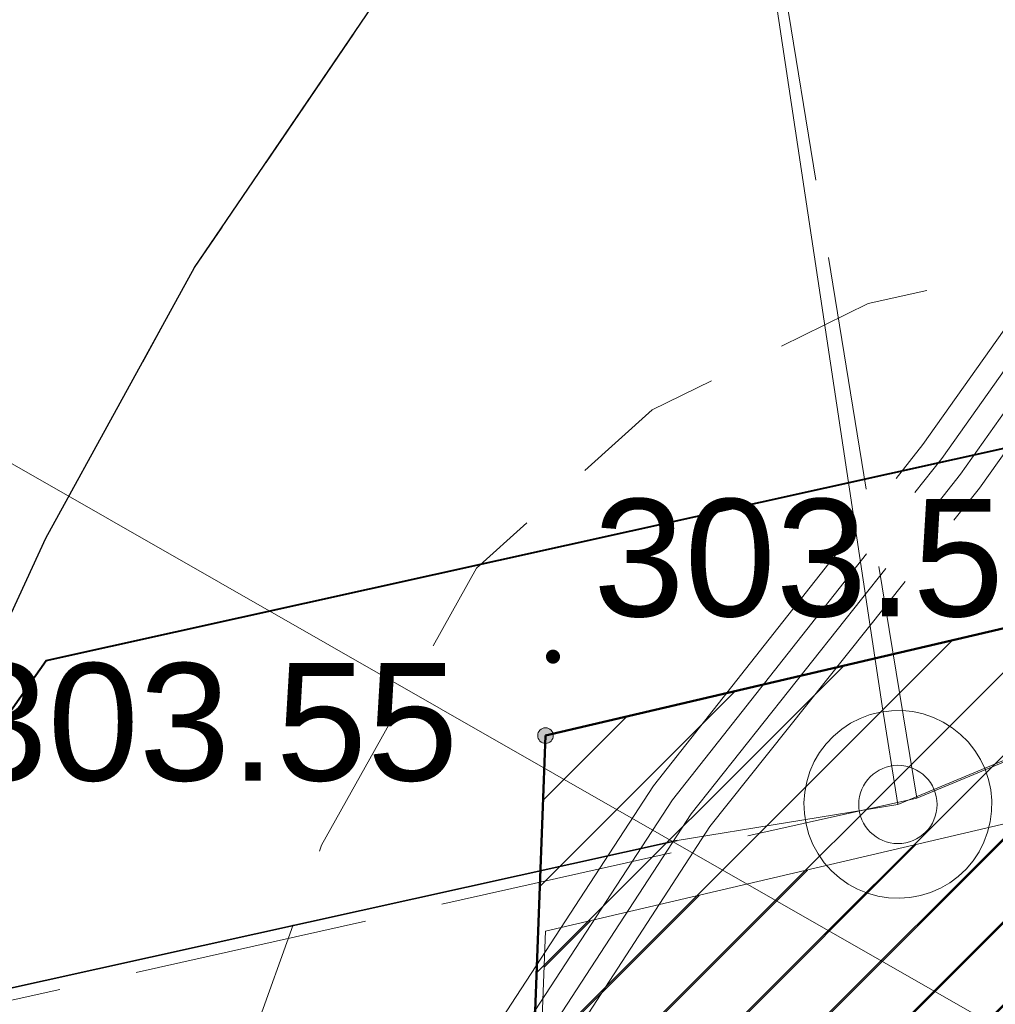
# Model space of a CAD drawing. Header units: metres. Extents: x 6567444 to 13135881, y 5574237 to 11149086.
# Tile 52 of 191: x 6567827 to 6567833, y 5574546 to 5574552. Entities that reach past the tile are written whole.
import ezdxf

# ---------------------------------------------------------------- set-up
doc = ezdxf.new("R2010")
doc.units = ezdxf.units.M
for name, pattern in [('Kropki przerywana 1', [250, 150, -100]), ('L_0_03', [1, 0.5, -0.5]), ('L_0_04', [1.5, 1, -0.5]), ('L_0_06', [2, 1.5, -0.5]), ('L_2_50', [2.5, 2, -0.5])]:
    doc.linetypes.add(name, pattern=pattern)
for name, color, linetype, lineweight in [('EGB_DzialkaEwidencyjna', 7, 'Continuous', 18), ('EGB_Klasouzytek', 92, 'Continuous', 18), ('EGB_KonturUzytkuGruntowego', 92, 'Continuous', 18), ('EGB_PunktGraniczny', 7, 'Continuous', 18), ('GES_InneUrzadzeniaTowarzyszace', 7, 'Continuous', 18), ('GES_InneUrzadzeniaTowarzyszace_P', 7, 'Continuous', 18), ('GES_PrzewodElektroenergetyczny_Projektowany', 7, 'Continuous', 18), ('GES_PrzewodKanalizacyjny', 36, 'Continuous', 18), ('GES_PrzewodKanalizacyjny_Projektowany', 7, 'Continuous', 18), ('GES_UrzadzeniaTowarzyszczaceLiniowe', 7, 'Continuous', 18), ('MP_LINIE_REGULAC', 135, 'Continuous', 40), ('OT_Komunikacja', 7, 'Continuous', 18), ('OTRN', 7, 'Continuous', 13), ('OTRS', 7, 'Continuous', 13), ('OTRS_O', 7, 'Continuous', 20), ('Z_GRANICE SPRAWDZONE', 100, 'Continuous', 30)]:
    doc.layers.add(name, color=color, linetype=linetype, lineweight=lineweight)
for name, color, linetype in [('FORMA - Arch 01 - 820-G Rysunki Obrazki', 7, 'Continuous'), ('FORMA - Arch 01 - PZT 0 ZAKRES OPRACOWANIA', 7, 'Continuous'), ('FORMA - Arch 01 - PZT 1 Strefy', 7, 'Continuous'), ('OTRN_O', 7, 'Continuous')]:
    doc.layers.add(name, color=color, linetype=linetype)
doc.styles.add('BDOT', font='arial.ttf', dxfattribs={"width": 0.9})
doc.linetypes.add('MPNLZ', pattern='A,6,-2,[35,msgB.shx,S=0.016,R=0,X=-1,Y=0],6', length=14)
pattern_1 = [(45, (0, 0), (-0.265165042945, 0.265165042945), [])]

# ---------------------------------------------------------------- blocks, each defined once
blk = doc.blocks.new('L_0_02_2')
at = {"color": 0}
blk.add_point((0, 0), dxfattribs=at)
blk = doc.blocks.new('L_0_02_1')
at = {"color": 0}
blk.add_point((0, 0), dxfattribs=at)
blk = doc.blocks.new('EGPG_N')
at = {"linetype": 'Continuous', "lineweight": 13}
blk.add_hatch(color=0, dxfattribs=at).paths.add_polyline_path([(0, -0.1, 1), (0, 0.1, 1)])
at = {"color": 0, "linetype": 'Continuous', "lineweight": 13}
blk.add_circle((0, 0), 0.1, dxfattribs=at)
blk = doc.blocks.new('SUPK_K')
at = {"color": 0, "linetype": 'Continuous', "lineweight": 18}
blk.add_circle((0, 0), 0.5, dxfattribs=at)
blk = doc.blocks.new('OTRN')
at = {"layer": 'OTRN', "color": 0, "const_width": 0.09}
blk.add_lwpolyline([(-0.045, 0, 1), (0.045, 0, 1)], format="xyb", close=True, dxfattribs=at)
at = {"layer": 'OTRN_O', "color": 0, "style": 'BDOT'}
blk.add_attdef('RZEDNA', (0.514, 0.515), '', height=1.5, dxfattribs=at)
blk = doc.blocks.new('OTRS')
at = {"layer": 'OTRS', "color": 0, "lineweight": -3, "const_width": 0.09}
blk.add_lwpolyline([(-0.045, 0, 1), (0.045, 0, 1)], format="xyb", close=True, dxfattribs=at)
at = {"layer": 'OTRS_O', "color": 0, "style": 'BDOT'}
blk.add_attdef('RZEDNA', (0.514, 0.515), '', height=1.5, dxfattribs=at)
blk = doc.blocks.new('_MDCP')
at = {"layer": 'EGB_DzialkaEwidencyjna', "linetype": 'CONTINUOUS', "lineweight": 18}
for p, q in [((6567849.51, 5574552.26), (6567921.55, 5574569.11)), ((6567921.55, 5574569.11), (6567946.41, 5574443.1)), ((6567830.11, 5574547.72), (6567849.51, 5574552.26)), ((6567829, 5574518.49), (6567830.11, 5574547.72)), ((6567851.37, 5574441.53), (6567829, 5574518.49)), ((6567946.41, 5574443.1), (6567945.87, 5574426.93)), ((6567857.95, 5574413.39), (6567851.37, 5574441.53)), ((6567945.87, 5574426.93), (6567941.78, 5574411.28)), ((6567864.17, 5574367.81), (6567857.95, 5574413.39)), ((6567941.78, 5574411.28), (6567926.87, 5574389.48)), ((6567926.87, 5574389.48), (6567903.73, 5574376.76)), ((6567903.73, 5574376.76), (6567864.17, 5574367.81))]:
    blk.add_line(p, q, dxfattribs=at)
at = {"layer": 'EGB_DzialkaEwidencyjna', "linetype": 'Continuous', "lineweight": 18}
for p, q in [((6567849.2666, 5574552.203), (6567830.3534, 5574547.777)), ((6567830.1005, 5574547.4702), (6567829.0095, 5574518.7398))]:
    blk.add_line(p, q, dxfattribs=at)
at = {"layer": 'EGB_Klasouzytek', "lineweight": 18}
blk.add_lwpolyline([(6567903.73, 5574376.76), (6567864.17, 5574367.81), (6567857.95, 5574413.39), (6567851.37, 5574441.53), (6567829, 5574518.49), (6567830.11, 5574547.72), (6567849.51, 5574552.26), (6567921.55, 5574569.11), (6567946.41, 5574443.1), (6567945.87, 5574426.93), (6567941.78, 5574411.28), (6567926.87, 5574389.48)], close=True, dxfattribs=at)
blk.add_lwpolyline([(6567843.2878, 5574339.7375), (6567840.22, 5574379.37), (6567837.97, 5574408.39), (6567824.54, 5574464.39), (6567815.07, 5574503.11), (6567813.39, 5574510.85), (6567812.91, 5574512.76), (6567809.64, 5574533.63), (6567810.66, 5574545.93), (6567811.96, 5574548.85), (6567814.7, 5574549.3), (6567819.81, 5574551.02), (6567841.64, 5574556.2), (6567848.19, 5574557.83), (6567849.51, 5574552.26), (6567830.11, 5574547.72), (6567829, 5574518.49), (6567851.37, 5574441.53), (6567857.95, 5574413.39), (6567862.49, 5574380.1), (6567864.17, 5574367.81), (6567869.98, 5574345.11), (6567862.17, 5574342.99), (6567862.1406, 5574342.1966)], dxfattribs=at)
at = {"layer": 'EGB_KonturUzytkuGruntowego', "linetype": 'L_0_03', "lineweight": 18, "flags": 128}
blk.add_lwpolyline([(6567864.17, 5574367.81), (6567862.49, 5574380.1), (6567857.95, 5574413.39), (6567851.37, 5574441.53), (6567829, 5574518.49), (6567830.11, 5574547.72), (6567849.51, 5574552.26), (6567921.55, 5574569.11), (6567946.41, 5574443.1), (6567945.87, 5574426.93), (6567941.78, 5574411.28), (6567926.87, 5574389.48), (6567903.73, 5574376.76)], close=True, dxfattribs=at)
at = {"layer": 'EGB_KonturUzytkuGruntowego', "linetype": 'L_0_03', "lineweight": 18}
blk.add_lwpolyline([(6567843.2878, 5574339.7375), (6567840.22, 5574379.37), (6567837.97, 5574408.39), (6567824.54, 5574464.39), (6567815.07, 5574503.11), (6567813.39, 5574510.85), (6567812.91, 5574512.76), (6567809.64, 5574533.63), (6567810.66, 5574545.93), (6567811.96, 5574548.85), (6567814.7, 5574549.3), (6567819.81, 5574551.02), (6567841.64, 5574556.2), (6567848.19, 5574557.83), (6567849.51, 5574552.26), (6567830.11, 5574547.72), (6567829, 5574518.49), (6567851.37, 5574441.53), (6567857.95, 5574413.39), (6567862.49, 5574380.1), (6567864.17, 5574367.81), (6567869.98, 5574345.11), (6567862.17, 5574342.99), (6567862.1406, 5574342.1966)], dxfattribs=at)
at = {"layer": 'EGB_PunktGraniczny'}
blk.add_point((6567830.11, 5574547.72), dxfattribs=at)
at = {"layer": 'GES_InneUrzadzeniaTowarzyszace', "color": 36, "linetype": 'Continuous', "lineweight": 18, "flags": 128}
blk.add_lwpolyline([(6567832.2992, 5574546.6834), (6567832.2316, 5574546.6942), (6567832.1656, 5574546.7127), (6567832.1022, 5574546.7385), (6567832.0421, 5574546.7714), (6567831.9862, 5574546.811), (6567831.9351, 5574546.8567), (6567831.8896, 5574546.9079), (6567831.8502, 5574546.9639), (6567831.8175, 5574547.0241), (6567831.7918, 5574547.0876), (6567831.7735, 5574547.1536), (6567831.7629, 5574547.2213), (6567831.7601, 5574547.2898), (6567831.7651, 5574547.3581), (6567831.7778, 5574547.4254), (6567831.7982, 5574547.4908), (6567831.8258, 5574547.5535), (6567831.8604, 5574547.6126), (6567831.9016, 5574547.6674), (6567831.9487, 5574547.7171), (6567832.0012, 5574547.7611), (6567832.0583, 5574547.7989), (6567832.1194, 5574547.8299), (6567832.1836, 5574547.8538), (6567832.2501, 5574547.8701), (6567832.3181, 5574547.8788), (6567832.3866, 5574547.8797), (6567832.4547, 5574547.8728), (6567832.5217, 5574547.8581), (6567832.5865, 5574547.8359), (6567832.6483, 5574547.8065), (6567832.7064, 5574547.7702), (6567832.76, 5574547.7275), (6567832.8084, 5574547.679), (6567832.8509, 5574547.6253), (6567832.887, 5574547.5671), (6567832.9163, 5574547.5051), (6567832.9383, 5574547.4402), (6567832.9527, 5574547.3733), (6567832.9595, 5574547.3051), (6567832.9584, 5574547.2366), (6567832.9495, 5574547.1687), (6567832.9329, 5574547.1022), (6567832.9089, 5574547.0381), (6567832.8777, 5574546.9771), (6567832.8398, 5574546.92), (6567832.7956, 5574546.8677), (6567832.7457, 5574546.8207), (6567832.6908, 5574546.7797), (6567832.6316, 5574546.7453), (6567832.5688, 5574546.7178), (6567832.5034, 5574546.6977), (6567832.436, 5574546.6851), (6567832.3677, 5574546.6804)], close=True, dxfattribs=at)
at = {"layer": 'GES_PrzewodElektroenergetyczny_Projektowany', "color": 1, "linetype": 'L_2_50', "lineweight": 18}
for points in [[(6567831.72, 5574502.84), (6567830.92, 5574506.11), (6567829.85, 5574510.82), (6567828.36, 5574518.08), (6567827.81, 5574522.92), (6567827.53, 5574530.32), (6567827.19, 5574535.47), (6567827.29, 5574541.46), (6567831.04, 5574547.22), (6567832.76, 5574549.39), (6567839.3, 5574558.64), (6567836.51, 5574574.32), (6567833.95, 5574575.55), (6567832.3676, 5574576.6844)], [(6567831.87, 5574502.87), (6567831.07, 5574506.14), (6567830, 5574510.85), (6567828.5, 5574518.11), (6567827.96, 5574522.93), (6567827.68, 5574530.33), (6567827.34, 5574535.47), (6567827.44, 5574541.42), (6567831.16, 5574547.14), (6567832.88, 5574549.3), (6567839.46, 5574558.6), (6567836.65, 5574574.42), (6567834.02, 5574575.68), (6567832.5673, 5574576.7219)], [(6567831.43, 5574502.77), (6567830.63, 5574506.04), (6567829.56, 5574510.76), (6567828.06, 5574518.04), (6567827.51, 5574522.9), (6567827.23, 5574530.3), (6567826.89, 5574535.46), (6567826.99, 5574541.55), (6567830.8, 5574547.4), (6567832.52, 5574549.58), (6567838.98, 5574558.71), (6567836.25, 5574574.12), (6567833.79, 5574575.29), (6567831.9556, 5574576.6069)], [(6567831.58, 5574502.8), (6567830.78, 5574506.07), (6567829.7, 5574510.79), (6567828.21, 5574518.06), (6567827.66, 5574522.91), (6567827.38, 5574530.31), (6567827.04, 5574535.46), (6567827.14, 5574541.51), (6567830.92, 5574547.31), (6567832.64, 5574549.49), (6567839.14, 5574558.67), (6567836.38, 5574574.22), (6567833.87, 5574575.42), (6567832.1598, 5574576.6453)]]:
    blk.add_lwpolyline(points, dxfattribs=at)
at = {"layer": 'GES_PrzewodKanalizacyjny', "color": 36, "linetype": 'Continuous', "lineweight": 18, "flags": 128}
for points in [[(6567832.359, 5574547.28), (6567832.26, 5574547.91), (6567829.58, 5574565.69), (6567829.44, 5574566.65)], [(6567854.51, 5574556.511), (6567832.359, 5574547.28)]]:
    blk.add_lwpolyline(points, dxfattribs=at)
at = {"layer": 'GES_PrzewodKanalizacyjny', "color": 36, "linetype": 'Continuous', "lineweight": 18}
blk.add_lwpolyline([(6567832.359, 5574547.28), (6567830.95, 5574547.05), (6567796.2379, 5574539.3574)], dxfattribs=at)
at = {"layer": 'GES_PrzewodKanalizacyjny_Projektowany', "color": 36, "linetype": 'L_0_06', "lineweight": 18}
for points in [[(6567796.2655, 5574539.236), (6567832.48, 5574547.32), (6567854.13, 5574556.3), (6567878.83, 5574561.85), (6567921.59, 5574572.26), (6567938.88, 5574580.92), (6567943.3367, 5574581.7834)], [(6567832.48, 5574547.32), (6567829.36, 5574566.46), (6567832.2611, 5574576.6643)]]:
    blk.add_lwpolyline(points, dxfattribs=at)
at = {"layer": 'GES_UrzadzeniaTowarzyszczaceLiniowe', "color": 7, "linetype": 'Continuous', "lineweight": 35}
blk.add_lwpolyline([(6567830.95, 5574547.05), (6567796.2379, 5574539.3574)], dxfattribs=at)
at = {"layer": 'MP_LINIE_REGULAC', "linetype": 'MPNLZ', "flags": 128}
blk.add_lwpolyline([(6567850.2034, 5574340.6395), (6567845.0136, 5574408.3491), (6567815.3139, 5574531.7145), (6567826.9213, 5574548.1997), (6567848.6677, 5574553.0245)], dxfattribs=at)
at = {"layer": 'OT_Komunikacja', "color": 7, "linetype": 'Continuous', "lineweight": 25, "flags": 128}
blk.add_lwpolyline([(6567824.25, 5574529.43), (6567824.08, 5574532.42), (6567824.01, 5574536.4), (6567824.25, 5574539.41), (6567825.44, 5574545.29), (6567826.09, 5574547.18), (6567826.92, 5574548.98), (6567827.87, 5574550.71), (6567829, 5574552.37), (6567830.23, 5574553.94), (6567831.64, 5574555.37), (6567833.15, 5574556.73), (6567834.74, 5574557.88), (6567836.48, 5574558.91), (6567838.28, 5574559.74), (6567840.14, 5574560.43), (6567842.08, 5574560.99), (6567847.84, 5574562.43), (6567850.42, 5574563.07), (6567851, 5574562.82), (6567857.08, 5574558.64), (6567878.36, 5574563.51)], dxfattribs=at)
at = {"layer": 'OT_Komunikacja', "color": 7, "linetype": 'L_0_04', "lineweight": 18, "flags": 128}
blk.add_lwpolyline([(6567947.515, 5574455.698), (6567948.396, 5574450.424), (6567948.648, 5574448.732), (6567948.975, 5574446.476), (6567949.265, 5574444.281), (6567949.478, 5574440.508), (6567949.478, 5574438.827), (6567949.548, 5574436.345), (6567949.466, 5574434.494), (6567949.331, 5574431.506), (6567949.013, 5574428.567), (6567948.397, 5574424.452), (6567947.845, 5574421.592), (6567946.958, 5574417.848), (6567946.194, 5574415.206), (6567944.955, 5574411.463), (6567944.22, 5574409.565), (6567943.335, 5574407.431), (6567941.896, 5574404.446), (6567940.723, 5574402.331), (6567939.781, 5574400.677), (6567938.516, 5574398.665), (6567936.744, 5574396.084), (6567934.465, 5574393.243), (6567932.327, 5574390.844), (6567928.971, 5574387.543), (6567926.7, 5574385.54), (6567925.032, 5574384.195), (6567923.337, 5574382.935), (6567920.797, 5574381.179), (6567917.606, 5574379.366), (6567914.527, 5574377.737), (6567911.816, 5574376.502), (6567909.558, 5574375.579), (6567907.269, 5574374.816), (6567903.606, 5574373.672), (6567899.382, 5574372.528), (6567894.891, 5574371.274), (6567878.894, 5574366.917), (6567867.949, 5574363.87), (6567863.154, 5574362.61), (6567857.11, 5574361.35), (6567856.863, 5574364.456), (6567856.582, 5574368.039), (6567856.09, 5574372.83), (6567857, 5574372.9), (6567856.31, 5574378.9), (6567855.79, 5574382.87), (6567855.18, 5574386.83), (6567854.51, 5574390.76), (6567853.78, 5574394.71), (6567853.05, 5574398.63), (6567852.19, 5574402.6), (6567849.76, 5574413.26), (6567849.89, 5574414.22), (6567851.83, 5574414.67), (6567851.37, 5574416.66), (6567854.58, 5574417.42), (6567850.88, 5574432.39), (6567845.96, 5574431.22), (6567840.92, 5574450.67), (6567838.96, 5574456.25), (6567831.07, 5574490.06), (6567830.27, 5574495.98), (6567829, 5574501.83), (6567827.92, 5574506.7), (6567826.86, 5574511.56), (6567826.08, 5574515.52), (6567825.4, 5574519.47), (6567824.95, 5574522.44), (6567824.5, 5574526.43), (6567824.25, 5574529.43), (6567824.08, 5574532.42), (6567824.01, 5574536.4), (6567824.25, 5574539.41), (6567825.44, 5574545.29), (6567826.09, 5574547.18), (6567826.92, 5574548.98), (6567827.87, 5574550.71), (6567829, 5574552.37), (6567849.24, 5574556.86), (6567847.84, 5574562.43), (6567850.42, 5574563.07), (6567851, 5574562.82), (6567857.08, 5574558.64), (6567878.36, 5574563.51), (6567907.32, 5574570.28), (6567907.73, 5574567.88), (6567878.94, 5574561.2), (6567857.62, 5574556.33), (6567833.07, 5574550.68), (6567832.17, 5574550.48), (6567830.79, 5574549.8), (6567829.67, 5574548.79), (6567828.68, 5574547.02), (6567827.68, 5574544.22), (6567827.06, 5574541.37), (6567826.61, 5574538.33), (6567826.47, 5574535.3), (6567826.62, 5574531.27), (6567826.93, 5574527.32), (6567827.29, 5574523.8), (6567827.81, 5574520.34), (6567828.64, 5574515.44), (6567829.22, 5574512.47), (6567831.34, 5574502.7), (6567832, 5574502.04), (6567832.86, 5574501.86), (6567835.48, 5574490.39), (6567838.69, 5574476.72), (6567840.94, 5574477.22), (6567842.1, 5574472.29), (6567839.84, 5574471.76), (6567843.24, 5574457.14), (6567846.41, 5574443.89), (6567846.82, 5574442.27), (6567847.04, 5574441.61), (6567847.42, 5574441.08), (6567847.97, 5574440.71), (6567848.63, 5574440.56), (6567849.32, 5574440.61), (6567851.19, 5574441.04), (6567854.02, 5574429.39), (6567857.72, 5574414.07), (6567855.38, 5574413.53), (6567854.43, 5574412.7), (6567853.63, 5574411.68), (6567853.17, 5574410.72), (6567853.12, 5574409.71), (6567854.26, 5574404.84), (6567855.51, 5574399), (6567857.01, 5574391.2), (6567857.79, 5574386.18), (6567858.35, 5574382.21), (6567859.02, 5574377.27), (6567859.909, 5574368.887), (6567860.055, 5574367.78), (6567860.402, 5574366.895), (6567861.348, 5574365.757), (6567862.743, 5574365.112), (6567863.812, 5574364.983), (6567864.873, 5574365.082), (6567875.385, 5574368.045), (6567887.169, 5574371.344), (6567894.86, 5574373.433), (6567904.193, 5574375.979), (6567909.986, 5574377.842), (6567913.714, 5574379.575), (6567916.29, 5574380.93), (6567919.833, 5574382.929), (6567921.94, 5574384.465), (6567924.837, 5574386.597), (6567926.974, 5574388.488), (6567928.91, 5574390.273), (6567932.797, 5574394.443), (6567936.263, 5574399.014), (6567938.789, 5574403.047), (6567940.719, 5574406.619), (6567942.6, 5574410.97), (6567944.237, 5574415.951), (6567945.095, 5574418.932), (6567946.005, 5574422.667), (6567946.916, 5574428.255), (6567947.357, 5574433.537), (6567947.446, 5574438.626), (6567947.184, 5574444.294), (6567946.685, 5574448.233), (6567946.054, 5574452.175), (6567945.029, 5574458.386), (6567942.856, 5574469.729), (6567945.871, 5574465.435)], close=True, dxfattribs=at)
at = {"layer": 'Z_GRANICE SPRAWDZONE', "linetype": 'ByBlock', "flags": 128}
blk.add_lwpolyline([(6567830.11, 5574547.72), (6567849.5309, 5574552.2619), (6567921.55, 5574569.11), (6567946.41, 5574443.1), (6567945.87, 5574426.93), (6567941.7693, 5574411.2582), (6567926.87, 5574389.48), (6567903.73, 5574376.76), (6567864.17, 5574367.81), (6567857.95, 5574413.39), (6567851.37, 5574441.53), (6567829, 5574518.49), (6567830.11, 5574547.72)], dxfattribs=at)
at = {"layer": 'EGB_DzialkaEwidencyjna', "linetype": 'Continuous', "xscale": 0.5, "yscale": 0.5, "zscale": 0.5}
for name, rotation in [('L_0_02_2', 13.17), ('L_0_02_1', 267.83), ('L_0_02_2', 267.83), ('L_0_02_1', 13.17)]:
    blk.add_blockref(name, (6567830.11, 5574547.72), dxfattribs=dict(at, rotation=rotation))
at = {"layer": 'EGB_PunktGraniczny', "linetype": 'Continuous', "xscale": 0.5, "yscale": 0.5, "zscale": 0.5}
blk.add_blockref('EGPG_N', (6567830.11, 5574547.72), dxfattribs=at)
at = {"layer": 'GES_InneUrzadzeniaTowarzyszace_P', "color": 36, "linetype": 'Continuous', "xscale": 0.5, "yscale": 0.5, "zscale": 0.5}
blk.add_blockref('SUPK_K', (6567832.36, 5574547.28), dxfattribs=at)
at = {"layer": 'OTRN', "color": 14, "xscale": 0.5, "yscale": 0.5, "zscale": 0.5}
blk.add_blockref('OTRN', (6567830.158, 5574548.224, 303.489), dxfattribs=at).add_auto_attribs({'RZEDNA': '303.5'})
at = {"layer": 'OTRS', "xscale": 0.5, "yscale": 0.5, "zscale": 0.5}
blk.add_blockref('OTRS', (6567826.092, 5574547.175, 303.549), dxfattribs=at).add_auto_attribs({'RZEDNA': '303.55'})
blk = doc.blocks.new('PR1183 Chorzów Metalowców V09_TT')
at = {"layer": 'FORMA - Arch 01 - PZT 1 Strefy', "linetype": 'Continuous', "lineweight": 0, "true_color": 0x577933}
h = blk.add_hatch(dxfattribs=at)
h.set_pattern_fill('ANSI31', color=77, scale=3, style=0)
h.set_pattern_definition(pattern_1)
h.paths.add_polyline_path([(6567829, 5574517.24), (6567842.3979, 5574471.1185), (6567844.1651, 5574471.6318), (6567846.9307, 5574462.1115), (6567846.9671, 5574484.4721), (6567835.7357, 5574536.73), (6567846.6423, 5574539.0741), (6567844.8637, 5574547.3496), (6567918.5713, 5574563.191), (6567935.6055, 5574483.9335), (6567930.9751, 5574476.7679), (6567931.2272, 5574475.5947), (6567933.5702, 5574476.0982, 0.216609), (6567938.8837, 5574480.0852), (6567921.55, 5574567.86), (6567849.2666, 5574550.953), (6567830.11, 5574546.47)])
at = {"layer": 'FORMA - Arch 01 - 820-G Rysunki Obrazki', "color": 7, "linetype": 'Continuous', "lineweight": 13}
blk.add_line((6567840.4766, 5574540.3292), (6567822.6187, 5574550.5419), dxfattribs=at)
at = {"layer": 'FORMA - Arch 01 - PZT 0 ZAKRES OPRACOWANIA', "color": 1, "linetype": 'Kropki przerywana 1', "lineweight": 50}
for p, q in [((6567849.2666, 5574550.953), (6567830.11, 5574546.47)), ((6567830.11, 5574546.47), (6567829, 5574517.24))]:
    blk.add_line(p, q, dxfattribs=at)
at = {"layer": 'FORMA - Arch 01 - PZT 1 Strefy', "color": 71, "linetype": 'Continuous', "lineweight": 13, "true_color": 0xaff266}
for p, q in [((6567849.2666, 5574550.953), (6567830.11, 5574546.47)), ((6567830.11, 5574546.47), (6567829, 5574517.24))]:
    blk.add_line(p, q, dxfattribs=at)
blk = doc.blocks.new('GE.I.6640.1.468.2024_MDCP_dodatkowe pomiary_12.03.2026')
at = {"layer": 'EGB_DzialkaEwidencyjna', "linetype": 'CONTINUOUS', "lineweight": 18}
for p, q in [((6567849.51, 5574552.26), (6567921.55, 5574569.11)), ((6567921.55, 5574569.11), (6567946.41, 5574443.1)), ((6567830.11, 5574547.72), (6567849.51, 5574552.26)), ((6567829, 5574518.49), (6567830.11, 5574547.72)), ((6567851.37, 5574441.53), (6567829, 5574518.49)), ((6567946.41, 5574443.1), (6567945.87, 5574426.93)), ((6567857.95, 5574413.39), (6567851.37, 5574441.53)), ((6567945.87, 5574426.93), (6567941.78, 5574411.28)), ((6567864.17, 5574367.81), (6567857.95, 5574413.39)), ((6567941.78, 5574411.28), (6567926.87, 5574389.48)), ((6567926.87, 5574389.48), (6567903.73, 5574376.76)), ((6567903.73, 5574376.76), (6567864.17, 5574367.81))]:
    blk.add_line(p, q, dxfattribs=at)
at = {"layer": 'EGB_DzialkaEwidencyjna', "linetype": 'Continuous', "lineweight": 18}
for p, q in [((6567849.2666, 5574552.203), (6567830.3534, 5574547.777)), ((6567830.1005, 5574547.4702), (6567829.0095, 5574518.7398))]:
    blk.add_line(p, q, dxfattribs=at)
at = {"layer": 'EGB_Klasouzytek', "lineweight": 18}
blk.add_lwpolyline([(6567903.73, 5574376.76), (6567864.17, 5574367.81), (6567857.95, 5574413.39), (6567851.37, 5574441.53), (6567829, 5574518.49), (6567830.11, 5574547.72), (6567849.51, 5574552.26), (6567921.55, 5574569.11), (6567946.41, 5574443.1), (6567945.87, 5574426.93), (6567941.78, 5574411.28), (6567926.87, 5574389.48)], close=True, dxfattribs=at)
blk.add_lwpolyline([(6567843.2878, 5574339.7375), (6567840.22, 5574379.37), (6567837.97, 5574408.39), (6567824.54, 5574464.39), (6567815.07, 5574503.11), (6567813.39, 5574510.85), (6567812.91, 5574512.76), (6567809.64, 5574533.63), (6567810.66, 5574545.93), (6567811.96, 5574548.85), (6567814.7, 5574549.3), (6567819.81, 5574551.02), (6567841.64, 5574556.2), (6567848.19, 5574557.83), (6567849.51, 5574552.26), (6567830.11, 5574547.72), (6567829, 5574518.49), (6567851.37, 5574441.53), (6567857.95, 5574413.39), (6567862.49, 5574380.1), (6567864.17, 5574367.81), (6567869.98, 5574345.11), (6567862.17, 5574342.99), (6567862.1406, 5574342.1966)], dxfattribs=at)
at = {"layer": 'EGB_KonturUzytkuGruntowego', "linetype": 'L_0_03', "lineweight": 18, "flags": 128}
blk.add_lwpolyline([(6567864.17, 5574367.81), (6567862.49, 5574380.1), (6567857.95, 5574413.39), (6567851.37, 5574441.53), (6567829, 5574518.49), (6567830.11, 5574547.72), (6567849.51, 5574552.26), (6567921.55, 5574569.11), (6567946.41, 5574443.1), (6567945.87, 5574426.93), (6567941.78, 5574411.28), (6567926.87, 5574389.48), (6567903.73, 5574376.76)], close=True, dxfattribs=at)
at = {"layer": 'EGB_KonturUzytkuGruntowego', "linetype": 'L_0_03', "lineweight": 18}
blk.add_lwpolyline([(6567843.2878, 5574339.7375), (6567840.22, 5574379.37), (6567837.97, 5574408.39), (6567824.54, 5574464.39), (6567815.07, 5574503.11), (6567813.39, 5574510.85), (6567812.91, 5574512.76), (6567809.64, 5574533.63), (6567810.66, 5574545.93), (6567811.96, 5574548.85), (6567814.7, 5574549.3), (6567819.81, 5574551.02), (6567841.64, 5574556.2), (6567848.19, 5574557.83), (6567849.51, 5574552.26), (6567830.11, 5574547.72), (6567829, 5574518.49), (6567851.37, 5574441.53), (6567857.95, 5574413.39), (6567862.49, 5574380.1), (6567864.17, 5574367.81), (6567869.98, 5574345.11), (6567862.17, 5574342.99), (6567862.1406, 5574342.1966)], dxfattribs=at)
at = {"layer": 'EGB_PunktGraniczny'}
blk.add_point((6567830.11, 5574547.72), dxfattribs=at)
at = {"layer": 'GES_InneUrzadzeniaTowarzyszace', "color": 36, "linetype": 'Continuous', "lineweight": 18, "flags": 128}
blk.add_lwpolyline([(6567832.2992, 5574546.6834), (6567832.2316, 5574546.6942), (6567832.1656, 5574546.7127), (6567832.1022, 5574546.7385), (6567832.0421, 5574546.7714), (6567831.9862, 5574546.811), (6567831.9351, 5574546.8567), (6567831.8896, 5574546.9079), (6567831.8502, 5574546.9639), (6567831.8175, 5574547.0241), (6567831.7918, 5574547.0876), (6567831.7735, 5574547.1536), (6567831.7629, 5574547.2213), (6567831.7601, 5574547.2898), (6567831.7651, 5574547.3581), (6567831.7778, 5574547.4254), (6567831.7982, 5574547.4908), (6567831.8258, 5574547.5535), (6567831.8604, 5574547.6126), (6567831.9016, 5574547.6674), (6567831.9487, 5574547.7171), (6567832.0012, 5574547.7611), (6567832.0583, 5574547.7989), (6567832.1194, 5574547.8299), (6567832.1836, 5574547.8538), (6567832.2501, 5574547.8701), (6567832.3181, 5574547.8788), (6567832.3866, 5574547.8797), (6567832.4547, 5574547.8728), (6567832.5217, 5574547.8581), (6567832.5865, 5574547.8359), (6567832.6483, 5574547.8065), (6567832.7064, 5574547.7702), (6567832.76, 5574547.7275), (6567832.8084, 5574547.679), (6567832.8509, 5574547.6253), (6567832.887, 5574547.5671), (6567832.9163, 5574547.5051), (6567832.9383, 5574547.4402), (6567832.9527, 5574547.3733), (6567832.9595, 5574547.3051), (6567832.9584, 5574547.2366), (6567832.9495, 5574547.1687), (6567832.9329, 5574547.1022), (6567832.9089, 5574547.0381), (6567832.8777, 5574546.9771), (6567832.8398, 5574546.92), (6567832.7956, 5574546.8677), (6567832.7457, 5574546.8207), (6567832.6908, 5574546.7797), (6567832.6316, 5574546.7453), (6567832.5688, 5574546.7178), (6567832.5034, 5574546.6977), (6567832.436, 5574546.6851), (6567832.3677, 5574546.6804)], close=True, dxfattribs=at)
at = {"layer": 'GES_PrzewodElektroenergetyczny_Projektowany', "color": 1, "linetype": 'L_2_50', "lineweight": 18}
for points in [[(6567831.72, 5574502.84), (6567830.92, 5574506.11), (6567829.85, 5574510.82), (6567828.36, 5574518.08), (6567827.81, 5574522.92), (6567827.53, 5574530.32), (6567827.19, 5574535.47), (6567827.29, 5574541.46), (6567831.04, 5574547.22), (6567832.76, 5574549.39), (6567839.3, 5574558.64), (6567836.51, 5574574.32), (6567833.95, 5574575.55), (6567832.3676, 5574576.6844)], [(6567831.87, 5574502.87), (6567831.07, 5574506.14), (6567830, 5574510.85), (6567828.5, 5574518.11), (6567827.96, 5574522.93), (6567827.68, 5574530.33), (6567827.34, 5574535.47), (6567827.44, 5574541.42), (6567831.16, 5574547.14), (6567832.88, 5574549.3), (6567839.46, 5574558.6), (6567836.65, 5574574.42), (6567834.02, 5574575.68), (6567832.5673, 5574576.7219)], [(6567831.43, 5574502.77), (6567830.63, 5574506.04), (6567829.56, 5574510.76), (6567828.06, 5574518.04), (6567827.51, 5574522.9), (6567827.23, 5574530.3), (6567826.89, 5574535.46), (6567826.99, 5574541.55), (6567830.8, 5574547.4), (6567832.52, 5574549.58), (6567838.98, 5574558.71), (6567836.25, 5574574.12), (6567833.79, 5574575.29), (6567831.9556, 5574576.6069)], [(6567831.58, 5574502.8), (6567830.78, 5574506.07), (6567829.7, 5574510.79), (6567828.21, 5574518.06), (6567827.66, 5574522.91), (6567827.38, 5574530.31), (6567827.04, 5574535.46), (6567827.14, 5574541.51), (6567830.92, 5574547.31), (6567832.64, 5574549.49), (6567839.14, 5574558.67), (6567836.38, 5574574.22), (6567833.87, 5574575.42), (6567832.1598, 5574576.6453)]]:
    blk.add_lwpolyline(points, dxfattribs=at)
at = {"layer": 'GES_PrzewodKanalizacyjny', "color": 36, "linetype": 'Continuous', "lineweight": 18, "flags": 128}
for points in [[(6567832.359, 5574547.28), (6567832.26, 5574547.91), (6567829.58, 5574565.69), (6567829.44, 5574566.65)], [(6567854.51, 5574556.511), (6567832.359, 5574547.28)]]:
    blk.add_lwpolyline(points, dxfattribs=at)
at = {"layer": 'GES_PrzewodKanalizacyjny', "color": 36, "linetype": 'Continuous', "lineweight": 18}
blk.add_lwpolyline([(6567832.359, 5574547.28), (6567830.95, 5574547.05), (6567796.2379, 5574539.3574)], dxfattribs=at)
at = {"layer": 'GES_PrzewodKanalizacyjny_Projektowany', "color": 36, "linetype": 'L_0_06', "lineweight": 18}
for points in [[(6567796.2655, 5574539.236), (6567832.48, 5574547.32), (6567854.13, 5574556.3), (6567878.83, 5574561.85), (6567921.59, 5574572.26), (6567938.88, 5574580.92), (6567943.3367, 5574581.7834)], [(6567832.48, 5574547.32), (6567829.36, 5574566.46), (6567832.2611, 5574576.6643)]]:
    blk.add_lwpolyline(points, dxfattribs=at)
at = {"layer": 'GES_UrzadzeniaTowarzyszczaceLiniowe', "color": 7, "linetype": 'Continuous', "lineweight": 35}
blk.add_lwpolyline([(6567830.95, 5574547.05), (6567796.2379, 5574539.3574)], dxfattribs=at)
at = {"layer": 'MP_LINIE_REGULAC', "linetype": 'MPNLZ', "flags": 128}
blk.add_lwpolyline([(6567850.2034, 5574340.6395), (6567845.0136, 5574408.3491), (6567815.3139, 5574531.7145), (6567826.9213, 5574548.1997), (6567848.6677, 5574553.0245)], dxfattribs=at)
at = {"layer": 'OT_Komunikacja', "color": 7, "linetype": 'Continuous', "lineweight": 25, "flags": 128}
blk.add_lwpolyline([(6567824.25, 5574529.43), (6567824.08, 5574532.42), (6567824.01, 5574536.4), (6567824.25, 5574539.41), (6567825.44, 5574545.29), (6567826.09, 5574547.18), (6567826.92, 5574548.98), (6567827.87, 5574550.71), (6567829, 5574552.37), (6567830.23, 5574553.94), (6567831.64, 5574555.37), (6567833.15, 5574556.73), (6567834.74, 5574557.88), (6567836.48, 5574558.91), (6567838.28, 5574559.74), (6567840.14, 5574560.43), (6567842.08, 5574560.99), (6567847.84, 5574562.43), (6567850.42, 5574563.07), (6567851, 5574562.82), (6567857.08, 5574558.64), (6567878.36, 5574563.51)], dxfattribs=at)
at = {"layer": 'OT_Komunikacja', "color": 7, "linetype": 'L_0_04', "lineweight": 18, "flags": 128}
blk.add_lwpolyline([(6567947.515, 5574455.698), (6567948.396, 5574450.424), (6567948.648, 5574448.732), (6567948.975, 5574446.476), (6567949.265, 5574444.281), (6567949.478, 5574440.508), (6567949.478, 5574438.827), (6567949.548, 5574436.345), (6567949.466, 5574434.494), (6567949.331, 5574431.506), (6567949.013, 5574428.567), (6567948.397, 5574424.452), (6567947.845, 5574421.592), (6567946.958, 5574417.848), (6567946.194, 5574415.206), (6567944.955, 5574411.463), (6567944.22, 5574409.565), (6567943.335, 5574407.431), (6567941.896, 5574404.446), (6567940.723, 5574402.331), (6567939.781, 5574400.677), (6567938.516, 5574398.665), (6567936.744, 5574396.084), (6567934.465, 5574393.243), (6567932.327, 5574390.844), (6567928.971, 5574387.543), (6567926.7, 5574385.54), (6567925.032, 5574384.195), (6567923.337, 5574382.935), (6567920.797, 5574381.179), (6567917.606, 5574379.366), (6567914.527, 5574377.737), (6567911.816, 5574376.502), (6567909.558, 5574375.579), (6567907.269, 5574374.816), (6567903.606, 5574373.672), (6567899.382, 5574372.528), (6567894.891, 5574371.274), (6567878.894, 5574366.917), (6567867.949, 5574363.87), (6567863.154, 5574362.61), (6567857.11, 5574361.35), (6567856.863, 5574364.456), (6567856.582, 5574368.039), (6567856.09, 5574372.83), (6567857, 5574372.9), (6567856.31, 5574378.9), (6567855.79, 5574382.87), (6567855.18, 5574386.83), (6567854.51, 5574390.76), (6567853.78, 5574394.71), (6567853.05, 5574398.63), (6567852.19, 5574402.6), (6567849.76, 5574413.26), (6567849.89, 5574414.22), (6567851.83, 5574414.67), (6567851.37, 5574416.66), (6567854.58, 5574417.42), (6567850.88, 5574432.39), (6567845.96, 5574431.22), (6567840.92, 5574450.67), (6567838.96, 5574456.25), (6567831.07, 5574490.06), (6567830.27, 5574495.98), (6567829, 5574501.83), (6567827.92, 5574506.7), (6567826.86, 5574511.56), (6567826.08, 5574515.52), (6567825.4, 5574519.47), (6567824.95, 5574522.44), (6567824.5, 5574526.43), (6567824.25, 5574529.43), (6567824.08, 5574532.42), (6567824.01, 5574536.4), (6567824.25, 5574539.41), (6567825.44, 5574545.29), (6567826.09, 5574547.18), (6567826.92, 5574548.98), (6567827.87, 5574550.71), (6567829, 5574552.37), (6567849.24, 5574556.86), (6567847.84, 5574562.43), (6567850.42, 5574563.07), (6567851, 5574562.82), (6567857.08, 5574558.64), (6567878.36, 5574563.51), (6567907.32, 5574570.28), (6567907.73, 5574567.88), (6567878.94, 5574561.2), (6567857.62, 5574556.33), (6567833.07, 5574550.68), (6567832.17, 5574550.48), (6567830.79, 5574549.8), (6567829.67, 5574548.79), (6567828.68, 5574547.02), (6567827.68, 5574544.22), (6567827.06, 5574541.37), (6567826.61, 5574538.33), (6567826.47, 5574535.3), (6567826.62, 5574531.27), (6567826.93, 5574527.32), (6567827.29, 5574523.8), (6567827.81, 5574520.34), (6567828.64, 5574515.44), (6567829.22, 5574512.47), (6567831.34, 5574502.7), (6567832, 5574502.04), (6567832.86, 5574501.86), (6567835.48, 5574490.39), (6567838.69, 5574476.72), (6567840.94, 5574477.22), (6567842.1, 5574472.29), (6567839.84, 5574471.76), (6567843.24, 5574457.14), (6567846.41, 5574443.89), (6567846.82, 5574442.27), (6567847.04, 5574441.61), (6567847.42, 5574441.08), (6567847.97, 5574440.71), (6567848.63, 5574440.56), (6567849.32, 5574440.61), (6567851.19, 5574441.04), (6567854.02, 5574429.39), (6567857.72, 5574414.07), (6567855.38, 5574413.53), (6567854.43, 5574412.7), (6567853.63, 5574411.68), (6567853.17, 5574410.72), (6567853.12, 5574409.71), (6567854.26, 5574404.84), (6567855.51, 5574399), (6567857.01, 5574391.2), (6567857.79, 5574386.18), (6567858.35, 5574382.21), (6567859.02, 5574377.27), (6567859.909, 5574368.887), (6567860.055, 5574367.78), (6567860.402, 5574366.895), (6567861.348, 5574365.757), (6567862.743, 5574365.112), (6567863.812, 5574364.983), (6567864.873, 5574365.082), (6567875.385, 5574368.045), (6567887.169, 5574371.344), (6567894.86, 5574373.433), (6567904.193, 5574375.979), (6567909.986, 5574377.842), (6567913.714, 5574379.575), (6567916.29, 5574380.93), (6567919.833, 5574382.929), (6567921.94, 5574384.465), (6567924.837, 5574386.597), (6567926.974, 5574388.488), (6567928.91, 5574390.273), (6567932.797, 5574394.443), (6567936.263, 5574399.014), (6567938.789, 5574403.047), (6567940.719, 5574406.619), (6567942.6, 5574410.97), (6567944.237, 5574415.951), (6567945.095, 5574418.932), (6567946.005, 5574422.667), (6567946.916, 5574428.255), (6567947.357, 5574433.537), (6567947.446, 5574438.626), (6567947.184, 5574444.294), (6567946.685, 5574448.233), (6567946.054, 5574452.175), (6567945.029, 5574458.386), (6567942.856, 5574469.729), (6567945.871, 5574465.435)], close=True, dxfattribs=at)
at = {"layer": 'Z_GRANICE SPRAWDZONE', "linetype": 'ByBlock', "flags": 128}
blk.add_lwpolyline([(6567830.11, 5574547.72), (6567849.5309, 5574552.2619), (6567921.55, 5574569.11), (6567946.41, 5574443.1), (6567945.87, 5574426.93), (6567941.7693, 5574411.2582), (6567926.87, 5574389.48), (6567903.73, 5574376.76), (6567864.17, 5574367.81), (6567857.95, 5574413.39), (6567851.37, 5574441.53), (6567829, 5574518.49), (6567830.11, 5574547.72)], dxfattribs=at)
at = {"layer": 'EGB_DzialkaEwidencyjna', "linetype": 'Continuous', "xscale": 0.5, "yscale": 0.5, "zscale": 0.5}
for name, rotation in [('L_0_02_2', 13.17), ('L_0_02_1', 267.83), ('L_0_02_2', 267.83), ('L_0_02_1', 13.17)]:
    blk.add_blockref(name, (6567830.11, 5574547.72), dxfattribs=dict(at, rotation=rotation))
at = {"layer": 'EGB_PunktGraniczny', "linetype": 'Continuous', "xscale": 0.5, "yscale": 0.5, "zscale": 0.5}
blk.add_blockref('EGPG_N', (6567830.11, 5574547.72), dxfattribs=at)
at = {"layer": 'GES_InneUrzadzeniaTowarzyszace_P', "color": 36, "linetype": 'Continuous', "xscale": 0.5, "yscale": 0.5, "zscale": 0.5}
blk.add_blockref('SUPK_K', (6567832.36, 5574547.28), dxfattribs=at)
at = {"layer": 'OTRN', "color": 14, "xscale": 0.5, "yscale": 0.5, "zscale": 0.5}
blk.add_blockref('OTRN', (6567830.158, 5574548.224, 303.489), dxfattribs=at).add_auto_attribs({'RZEDNA': '303.5'})
at = {"layer": 'OTRS', "xscale": 0.5, "yscale": 0.5, "zscale": 0.5}
blk.add_blockref('OTRS', (6567826.092, 5574547.175, 303.549), dxfattribs=at).add_auto_attribs({'RZEDNA': '303.55'})

msp = doc.modelspace()

# ---------------------------------------------------------------- block references
at = {"layer": 'Defpoints'}
msp.add_blockref('GE.I.6640.1.468.2024_MDCP_dodatkowe pomiary_12.03.2026', (0, 0), dxfattribs=at)

# ---------------------------------------------------------------- next in the draw order: block references
msp.add_blockref('PR1183 Chorzów Metalowców V09_TT', (0, 1.2501))

# ---------------------------------------------------------------- next in the draw order: block references
msp.add_blockref('_MDCP', (0, 0))

# ---------------------------------------------------------------- next in the draw order: hatches: boundary and pattern name
at = {"layer": 'FORMA - Arch 01 - PZT 1 Strefy', "linetype": 'Continuous', "lineweight": 0, "true_color": 0x577933}
h = msp.add_hatch(dxfattribs=at)
h.set_pattern_fill('ANSI31', color=77, scale=3, style=0)
h.set_pattern_definition(pattern_1)
h.paths.add_polyline_path([(6567829, 5574517.24), (6567842.3979, 5574471.1185), (6567844.1651, 5574471.6318), (6567846.9307, 5574462.1115), (6567846.9671, 5574484.4721), (6567835.7357, 5574536.73), (6567846.6423, 5574539.0741), (6567844.8637, 5574547.3496), (6567918.5713, 5574563.191), (6567935.6055, 5574483.9335), (6567930.9751, 5574476.7679), (6567931.2272, 5574475.5947), (6567933.5702, 5574476.0982, 0.216609), (6567938.8837, 5574480.0852), (6567921.55, 5574567.86), (6567849.2666, 5574550.953), (6567830.11, 5574546.47)])

# ---------------------------------------------------------------- next in the draw order: linework, layer by layer
at = {"layer": 'FORMA - Arch 01 - PZT 1 Strefy', "color": 71, "linetype": 'Continuous', "lineweight": 13, "true_color": 0xaff266}
for p, q in [((6567849.2666, 5574550.953), (6567830.11, 5574546.47)), ((6567830.11, 5574546.47), (6567829, 5574517.24))]:
    msp.add_line(p, q, dxfattribs=at)

doc.saveas('drawing.dxf')
